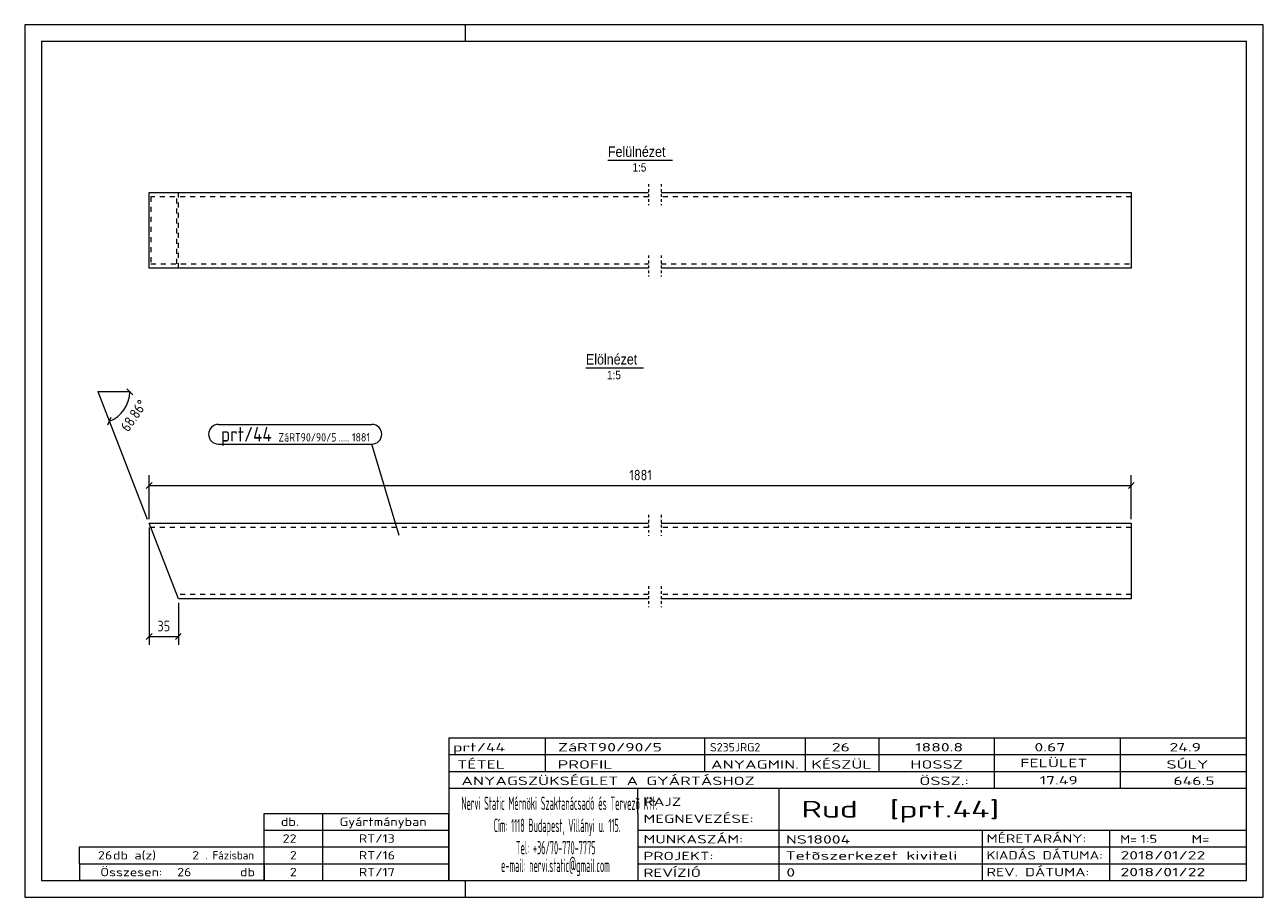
# Model space of a CAD drawing. Header units: millimetres. Extents: x 1 to 296, y 1 to 209.
import ezdxf

# ---------------------------------------------------------------- set-up
doc = ezdxf.new("R2010")
doc.units = ezdxf.units.MM
doc.header["$LTSCALE"] = 0.6
for name, pattern in [('XKITLINE00', [0]), ('XKITLINE01', [4, 1, -1, 1, -1]), ('XKITLINE02', [4, 2, -2])]:
    doc.linetypes.add(name, pattern=pattern)
for name, color, linetype, lineweight in [('DrawingSheet', 5, 'Continuous', 0), ('OtherObjectType', 1, 'Continuous', 0), ('Part', 2, 'Continuous', 0), ('PartMark', 3, 'Continuous', 0), ('Z-DIMENSIONS', 1, 'Continuous', 0)]:
    doc.layers.add(name, color=color, linetype=linetype, lineweight=lineweight)
doc.styles.add('ARIAL', font='ARIAL.TTF')
doc.styles.add('ISOCPEUR', font='ISOCPEUR.TTF')

msp = doc.modelspace()

# ---------------------------------------------------------------- linework, layer by layer
at = {"layer": 'DrawingSheet', "color": 2, "linetype": 'XKITLINE00', "lineweight": 0}
for p, q in [((296, 209), (1, 209)), ((1, 209), (1, 1)), ((106, 205), (106, 209)), ((296, 1), (296, 209)), ((106, 1), (106, 5)), ((1, 1), (296, 1))]:
    msp.add_line(p, q, dxfattribs=at)
at = {"layer": 'DrawingSheet', "color": 3, "linetype": 'XKITLINE00', "lineweight": 0}
for p, q in [((292, 205), (5, 205)), ((5, 205), (5, 5)), ((292, 5), (292, 205)), ((5, 5), (292, 5))]:
    msp.add_line(p, q, dxfattribs=at)
at = {"layer": 'OtherObjectType', "color": 6, "linetype": 'XKITLINE00', "lineweight": 0}
for p, q in [((139.91, 176.75), (155.29, 176.75)), ((134.68, 127.25), (148.4, 127.25))]:
    msp.add_line(p, q, dxfattribs=at)
at = {"layer": 'OtherObjectType', "color": 7, "linetype": 'XKITLINE00', "lineweight": 0}
for p, q in [((102, 39), (292, 39)), ((102, 39), (102, 35)), ((102, 39), (292, 39)), ((125, 35), (125, 39)), ((163, 35), (163, 39)), ((187, 35), (187, 39)), ((204.5, 35), (204.5, 39)), ((232, 35), (232, 39)), ((262, 35), (262, 39)), ((292, 35), (292, 39)), ((102, 35), (292, 35)), ((102, 35), (102, 5)), ((102, 35), (292, 35)), ((125, 31), (125, 35)), ((163, 31), (163, 35)), ((187, 31), (187, 35)), ((204.5, 31), (204.5, 35)), ((232, 31), (232, 35)), ((262, 31), (262, 35)), ((292, 31), (292, 35)), ((102, 31), (292, 31)), ((232, 27), (232, 31)), ((262, 27), (262, 31)), ((292, 27), (292, 31)), ((102, 27), (292, 27)), ((147, 21), (147, 27)), ((180.7, 17), (180.7, 27)), ((292, 21), (292, 27)), ((58, 21), (102, 21)), ((58, 17), (58, 21)), ((72, 17), (72, 21)), ((102, 17), (102, 21)), ((147, 21), (147, 5)), ((292, 17), (292, 21)), ((58, 17), (102, 17)), ((58, 13), (58, 17)), ((72, 13), (72, 17)), ((102, 13), (102, 17)), ((147, 17), (292, 17)), ((180.7, 5), (180.7, 17)), ((229.16, 13), (229.16, 17)), ((259.5, 5), (259.5, 17)), ((292, 13), (292, 17)), ((14, 9), (14, 13)), ((14, 13), (58, 13)), ((14, 13), (58, 13)), ((58, 9), (58, 13)), ((58, 13), (102, 13)), ((58, 9), (58, 13)), ((72, 9), (72, 13)), ((102, 9), (102, 13)), ((147, 13), (292, 13)), ((229.16, 5), (229.16, 13)), ((292, 9), (292, 13)), ((14, 9), (58, 9)), ((14, 9), (14, 5)), ((14, 9), (58, 9)), ((58, 9), (58, 5)), ((58, 9), (102, 9)), ((58, 5), (58, 9)), ((72, 5), (72, 9)), ((102, 5), (102, 9)), ((147, 9), (292, 9)), ((292, 5), (292, 9)), ((58, 5), (14, 5)), ((58, 5), (102, 5)), ((102, 5), (292, 5)), ((139.5, 5), (292, 5))]:
    msp.add_line(p, q, dxfattribs=at)
at = {"layer": 'Part', "color": 2, "linetype": 'XKITLINE00', "lineweight": 0}
for p, q in [((30.62, 151), (30.62, 169)), ((30.62, 169), (149.58, 169)), ((152.58, 169), (264.58, 169)), ((264.58, 169), (264.58, 151)), ((149.58, 151), (30.62, 151)), ((264.58, 151), (152.58, 151)), ((37.58, 72.15), (30.62, 90.15)), ((30.62, 90.15), (149.58, 90.15)), ((152.58, 90.15), (264.58, 90.15)), ((264.58, 90.15), (264.58, 72.15)), ((149.58, 72.15), (37.58, 72.15)), ((264.58, 72.15), (152.58, 72.15))]:
    msp.add_line(p, q, dxfattribs=at)
at = {"layer": 'Part', "color": 7, "linetype": 'XKITLINE02', "lineweight": 0}
for p, q in [((37.58, 151), (37.58, 169)), ((149.58, 168), (31.01, 168)), ((31.01, 168), (31.01, 152)), ((37.19, 152), (37.19, 168)), ((264.58, 168), (152.58, 168)), ((31.01, 152), (149.58, 152)), ((152.58, 152), (264.58, 152)), ((149.58, 89.15), (31.01, 89.15)), ((264.58, 89.15), (152.58, 89.15)), ((149.58, 73.15), (37.19, 73.15)), ((264.58, 73.15), (152.58, 73.15))]:
    msp.add_line(p, q, dxfattribs=at)
at = {"layer": 'Part', "color": 2, "linetype": 'XKITLINE01', "lineweight": 0}
for p, q in [((149.58, 171), (149.58, 166)), ((152.58, 171), (152.58, 166)), ((149.58, 154), (149.58, 149)), ((152.58, 154), (152.58, 149)), ((149.58, 92.15), (149.58, 87.15)), ((152.58, 92.15), (152.58, 87.15)), ((149.58, 75.15), (149.58, 70.15)), ((152.58, 75.15), (152.58, 70.15))]:
    msp.add_line(p, q, dxfattribs=at)
at = {"layer": 'PartMark', "color": 7, "linetype": 'XKITLINE00', "lineweight": 0}
for p, q in [((47.14, 113.74), (83.68, 113.74)), ((47.14, 109.04), (83.68, 109.04)), ((90.15, 87.24), (83.68, 109.04))]:
    msp.add_line(p, q, dxfattribs=at)
for centre, start, end in [((47.14, 111.39), 90, 270), ((83.68, 111.39), 270, 90)]:
    msp.add_arc(centre, 2.35, start, end, dxfattribs=at)
at = {"layer": 'Z-DIMENSIONS', "color": 7, "linetype": 'XKITLINE00', "lineweight": 0}
for p, q in [((26, 121.5), (18.5, 121.5)), ((21.2, 114.5), (18.5, 121.5)), ((26.71, 120.79), (25.29, 122.2)), ((20.8, 113.59), (21.61, 115.42)), ((30.26, 91.08), (21.2, 114.5)), ((30.62, 91.15), (30.62, 101.65)), ((264.58, 91.15), (264.58, 101.65)), ((31.33, 99.86), (29.91, 98.44)), ((30.62, 99.15), (264.58, 99.15)), ((265.29, 99.86), (263.87, 98.44)), ((30.62, 89.15), (30.62, 61.15)), ((37.58, 71.15), (37.58, 61.15)), ((31.33, 63.86), (29.91, 62.44)), ((30.62, 63.15), (37.58, 63.15)), ((38.29, 63.86), (36.87, 62.44))]:
    msp.add_line(p, q, dxfattribs=at)
msp.add_arc((18.5, 121.5), 7.5, 291.1394, 360, dxfattribs=at)
at = {"layer": 'Z-DIMENSIONS', "color": 7}
for p in [(18.5, 121.5), (26, 121.5), (21.2, 114.5)]:
    msp.add_point(p, dxfattribs=at)
at = {"layer": 'Z-DIMENSIONS', "color": 3}
for p in [(30.62, 99.15), (264.58, 99.15), (30.62, 63.15), (37.58, 63.15)]:
    msp.add_point(p, dxfattribs=at)

# ---------------------------------------------------------------- texts
at = {"layer": 'OtherObjectType', "color": 6, "style": 'ARIAL', "width": 0.85}
for s, height, p in [('Felülnézet', 2.5, (139.91, 177.5)), ('1:5', 2, (145.75, 174)), ('Elölnézet', 2.5, (134.68, 128)), ('1:5', 2, (139.69, 124.5))]:
    msp.add_text(s, height=height, dxfattribs=at).set_placement(p)
at = {"layer": 'OtherObjectType', "color": 7, "style": 'ISOCPEUR'}
for s, height, width, p in [('prt/44', 2, 1.525501, (103, 35.76)), ('ZáRT90/90/5', 2, 1.525501, (128, 35.76)), ('S235JRG2', 2, 1.02, (164.22, 35.76)), ('26', 2, 1.525501, (193.24, 35.76)), ('1880.8', 2, 1.525501, (213.08, 35.76)), ('0.67', 2, 1.525501, (241.51, 35.76)), ('24.9', 2, 1.525501, (273.67, 35.76)), ('TÉTEL', 2, 1.525501, (104, 31.66)), ('PROFIL', 2, 1.525501, (127.96, 31.66)), ('ANYAGMIN.', 2, 1.525501, (164.47, 31.66)), ('KÉSZÜL', 2, 1.525501, (188.37, 31.66)), ('HOSSZ', 2, 1.525501, (211.96, 31.66)), ('FELÜLET', 2, 1.525501, (238.13, 32)), ('SÚLY', 2, 1.525501, (272.96, 31.66)), ('ANYAGSZÜKSÉGLET A GYÁRTÁSHOZ', 2, 1.525501, (105, 27.75)), ('ÖSSZ.:', 2, 1.525501, (214.1, 27.75)), ('17.49', 2, 1.525501, (242.74, 27.88)), ('646.5', 2, 1.525501, (274.59, 27.75)), ('Nervi Static Mérnöki\xa0Szaktanácsadó\xa0és\xa0Tervezõ Kft.', 3.1765, 0.403093, (105, 21.82)), ('RAJZ', 2, 1.445, (148.38, 22.78)), ('Rud  [prt.44]', 4, 1.474651, (186, 20)), ('MEGNEVEZÉSE:', 2, 1.445, (148.38, 18.72)), ('db.', 2, 1.211571, (62, 18)), ('Gyártmányban', 2, 1.211571, (76, 18)), ('Cím:\xa01118 Budapest, Villányi u. 115.', 3.1765, 0.403093, (112.69, 16.53)), ('22', 2, 1.211571, (62.43, 14)), ('RT/13', 2, 1.211571, (80.57, 14)), ('MUNKASZÁM:', 2, 1.445, (148.38, 13.84)), ('NS18004', 2, 1.525501, (182.28, 13.78)), ('MÉRETARÁNY:', 2, 1.36, (230.1, 14)), ('M=', 2, 1.211571, (261.91, 13.84)), ('1:5', 2, 1.275, (266.79, 13.9)), ('M=', 2, 1.275, (278.95, 13.87)), ('26', 2, 1.211571, (18.43, 10)), ('db a(z)', 2, 1.211571, (22, 10)), ('2', 2, 1.211571, (40.86, 10)), ('. Fázisban', 2, 0.935, (44, 10)), ('2', 2, 1.211571, (64.14, 10)), ('RT/16', 2, 1.211571, (80.57, 10)), ('Tel:\xa0+36/70-770-7775', 3.1765, 0.403093, (117.97, 11.24)), ('PROJEKT:', 2, 1.445, (148.38, 9.84)), ('Tetõszerkezet kiviteli ', 2, 1.525501, (182.2, 9.94)), ('KIADÁS DÁTUMA:', 2, 1.275, (230.1, 10)), ('2018/01/22', 2, 1.525501, (262, 10)), ('e-mail:\xa0nervi.static@gmail.com', 3.1765, 0.403093, (114.45, 7)), ('Összesen:            db', 2, 1.211571, (19, 6)), ('26', 2, 1.211571, (37.29, 6)), ('2', 2, 1.211571, (64.14, 6)), ('RT/17', 2, 1.211571, (80.57, 6)), ('REVÍZIÓ', 2, 1.445, (148.38, 5.84)), ('0', 2, 1.525501, (182.41, 5.92)), ('REV. DÁTUMA:', 2, 1.36, (230.1, 6)), ('2018/01/22', 2, 1.525501, (262, 6))]:
    msp.add_text(s, height=height, dxfattribs=dict(at, width=width)).set_placement(p)
at = {"layer": 'PartMark', "color": 3, "style": 'ISOCPEUR', "width": 0.85}
msp.add_text('prt/44', height=3.5, dxfattribs=at).set_placement((47.74, 109.64))
at = {"layer": 'PartMark', "color": 4, "style": 'ISOCPEUR', "width": 0.85}
for s, p in [('ZáRT90/90/5', (61.43, 109.64)), ('.....', (75.78, 109.64)), ('1881', (78.95, 109.64))]:
    msp.add_text(s, height=2, dxfattribs=at).set_placement(p)
at = {"layer": 'Z-DIMENSIONS', "color": 3, "style": 'ISOCPEUR', "width": 0.85}
msp.add_text('68.86°', height=2.5, rotation=55.5712, dxfattribs=at).set_placement((25.68, 111.76))
for s, p in [('1881', (145.02, 100.4)), ('35', (32.6, 64.4))]:
    msp.add_text(s, height=2.5, dxfattribs=at).set_placement(p)

doc.saveas('drawing.dxf')
